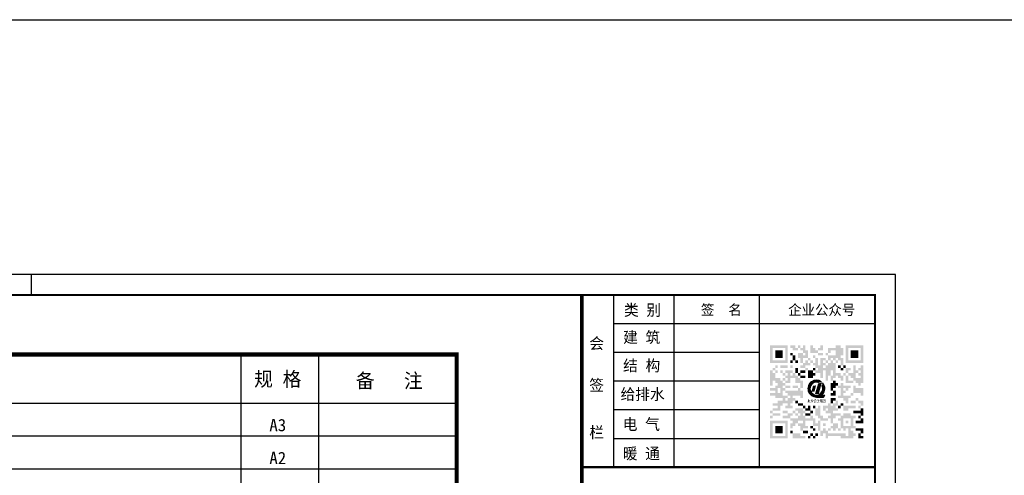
# Model space of a CAD drawing. Extents: x -345179 to -55199, y 109828 to 309166.
# Tile 7 of 30: x -319512 to -295583, y 298080 to 309166. Entities that reach past the tile are written whole.
import ezdxf
from ezdxf.enums import TextEntityAlignment as Align

# ---------------------------------------------------------------- set-up
doc = ezdxf.new("R2010")
doc.units = 0
doc.header["$LTSCALE"] = 1000
doc.header["$MEASUREMENT"] = 0
doc.layers.get('0').update_dxf_attribs({"color": 252})
doc.layers.add('TEL_TEXT', color=7, linetype='Continuous')
doc.layers.add('图框', color=103, linetype='Continuous')
doc.styles.add('STYLEN3', font='txt', dxfattribs={"width": 2, "height": 2.5})
doc.styles.add('图框', font='txt', dxfattribs={"width": 0.8})
doc.styles.add('宋体', font='txt', dxfattribs={"width": 0.7})

# ---------------------------------------------------------------- blocks, each defined once
blk = doc.blocks.new('*U55')
at = {"layer": '图框'}
for points in [[(79826, 23088), (79803, 23140), (79826, 23227)], [(79826, 22265), (79803, 22539), (79826, 22578)], [(79838, 23062), (79826, 23227), (79838, 23270)], [(79826, 23088), (79826, 23227), (79838, 23062)], [(79838, 22265), (79826, 22578), (79838, 22611)], [(79851, 23034), (79838, 23270), (79851, 23318)], [(79838, 23062), (79838, 23270), (79851, 23034)], [(79851, 22281), (79838, 22611), (79851, 22648)], [(79865, 22973), (79851, 23318), (79865, 23371)], [(79851, 23034), (79851, 23318), (79865, 22973)], [(79865, 22298), (79851, 22648), (79865, 22688)], [(79867, 22966), (79865, 23371), (79867, 23378)], [(79865, 22973), (79865, 23371), (79867, 22966)], [(79867, 22300), (79865, 22688), (79867, 22699)], [(79867, 22966), (79867, 23378), (79877, 22920)], [(79877, 22313), (79867, 22699), (79877, 22771)], [(79877, 22920), (79877, 23363), (79882, 22804)], [(79882, 22319), (79877, 22771), (79882, 22804)], [(79598, 22265), (79494, 22265), (79598, 22318)], [(79690, 22265), (79598, 22318), (79690, 22390)], [(79598, 22265), (79598, 22318), (79690, 22265)], [(79767, 22265), (79690, 22390), (79767, 22478)], [(79803, 22265), (79767, 22478), (79803, 22539)]]:
    blk.add_solid(points, dxfattribs=at)
at = {"layer": '图框', "extrusion": (0, 0, -1)}
for points in [[(-79826, 22265), (-79826, 22578), (-79838, 22265)], [(-79838, 22265), (-79838, 22611), (-79851, 22281)], [(-79851, 22281), (-79851, 22648), (-79865, 22298)], [(-79865, 22298), (-79865, 22688), (-79867, 22300)], [(-79877, 22920), (-79867, 23378), (-79877, 23363)], [(-79867, 22300), (-79867, 22699), (-79877, 22313)], [(-79882, 22804), (-79877, 23363), (-79882, 23357)], [(-79877, 22313), (-79877, 22771), (-79882, 22319)], [(-79882, 22319), (-79882, 23357), (-79936, 22383)], [(-79936, 22383), (-79882, 23357), (-79936, 23285)], [(-79936, 22383), (-79936, 23285), (-79958, 22424)], [(-79958, 22424), (-79936, 23285), (-79958, 23255)], [(-79958, 22424), (-79958, 23255), (-80009, 22518)], [(-80009, 22518), (-79958, 23255), (-80009, 23149)], [(-80009, 22518), (-80009, 23149), (-80025, 22566)], [(-80025, 22566), (-80009, 23149), (-80025, 23117)], [(-80025, 22566), (-80025, 23117), (-80056, 22664)], [(-80056, 22664), (-80025, 23117), (-80056, 22998)], [(-80056, 22664), (-80056, 22998), (-80064, 22728)], [(-80064, 22728), (-80056, 22998), (-80064, 22969)], [(-80064, 22728), (-80064, 22969), (-80075, 22816)], [(-79690, 22265), (-79690, 22390), (-79767, 22265)], [(-79767, 22265), (-79767, 22478), (-79803, 22265)], [(-79803, 22265), (-79803, 22539), (-79826, 22265)]]:
    blk.add_solid(points, dxfattribs=at)
blk = doc.blocks.new('*U54')
at = {"layer": '图框', "extrusion": (0, 0, -1)}
for points in [[(-79432, 22328), (-79137, 22328), (-79432, 23319)], [(-79432, 22328), (-79432, 23319), (-79500, 22328)]]:
    blk.add_solid(points, dxfattribs=at)
at = {"layer": '图框'}
for points in [[(79500, 22328), (79432, 23319), (79500, 23343)], [(79500, 22328), (79500, 23343), (79799, 23444)]]:
    blk.add_solid(points, dxfattribs=at)
blk = doc.blocks.new('*U53')
at = {"layer": '图框', "extrusion": (0, 0, -1)}
for points in [[(-78944, 22556), (-78799, 22556), (-78944, 23099)], [(-78944, 22556), (-78944, 23099), (-79087, 22556)]]:
    blk.add_solid(points, dxfattribs=at)
at = {"layer": '图框'}
for points in [[(79087, 22556), (78944, 23099), (79087, 23122)], [(79087, 22556), (79087, 23122), (79245, 23147)]]:
    blk.add_solid(points, dxfattribs=at)
blk = doc.blocks.new('*U52')
at = {"layer": '图框'}
for points in [[(78835, 23268), (78789, 23481), (78835, 23512)], [(78851, 23284), (78835, 23512), (78851, 23523)], [(78868, 23302), (78851, 23523), (78868, 23534)], [(78889, 23317), (78868, 23534), (78889, 23548)], [(78942, 23355), (78889, 23548), (78942, 23570)], [(78962, 23368), (78942, 23570), (78962, 23578)], [(78971, 23373), (78962, 23578), (78971, 23582)], [(79030, 23400), (78971, 23582), (79030, 23606)], [(79045, 23406), (79030, 23606), (79045, 23610)], [(79066, 23416), (79045, 23610), (79066, 23614)], [(79117, 23429), (79066, 23614), (79117, 23625)], [(79155, 23438), (79117, 23625), (79155, 23633)], [(79177, 23444), (79155, 23633), (79177, 23637)], [(79179, 23444), (79177, 23637), (79179, 23638)], [(79269, 23449), (79179, 23638), (79269, 23639)], [(79292, 23450), (79269, 23639), (79292, 23640)], [(79292, 23450), (79292, 23640), (79331, 23445)], [(79331, 23445), (79292, 23640), (79331, 23640)], [(79331, 23445), (79331, 23640), (79405, 23435)], [(79405, 23435), (79405, 23627), (79481, 23410)], [(79481, 23410), (79481, 23614), (79514, 23400)], [(79624, 23437), (79624, 23560), (79754, 23481)], [(78470, 22753), (78464, 22792), (78470, 22944)], [(78487, 22641), (78470, 22944), (78487, 23017)], [(78470, 22753), (78470, 22944), (78487, 22641)], [(78504, 22591), (78487, 23017), (78504, 23092)], [(78487, 22641), (78487, 23017), (78504, 22591)], [(78538, 22497), (78504, 23092), (78538, 23167)], [(78504, 22591), (78504, 23092), (78538, 22497)], [(78566, 22449), (78538, 23167), (78566, 23232)], [(78538, 22497), (78538, 23167), (78566, 22449)], [(78615, 22366), (78566, 23232), (78615, 23302)], [(78566, 22449), (78566, 23232), (78615, 22366)], [(78653, 22322), (78615, 23302), (78653, 23357)], [(78615, 22366), (78615, 23302), (78653, 22322)], [(78657, 22318), (78653, 23357), (78657, 23360)], [(78653, 22322), (78653, 23357), (78657, 22318)], [(78659, 22905), (78657, 23360), (78659, 23362)], [(78657, 22318), (78657, 22791), (78659, 22315)], [(78676, 22987), (78659, 23362), (78676, 23379)], [(78659, 22315), (78659, 22778), (78676, 22296)], [(78682, 23018), (78676, 23379), (78682, 23385)], [(78676, 22296), (78676, 22678), (78682, 22289)], [(78715, 23097), (78682, 23385), (78715, 23417)], [(78682, 22289), (78682, 22661), (78715, 22251)], [(78716, 23099), (78715, 23417), (78716, 23418)], [(78715, 22251), (78715, 22572), (78716, 22250)], [(78726, 23123), (78716, 23418), (78726, 23428)], [(78716, 22250), (78716, 22570), (78726, 22242)], [(78762, 23179), (78726, 23428), (78762, 23463)], [(78775, 23198), (78762, 23463), (78775, 23472)], [(78789, 23219), (78775, 23472), (78789, 23481)], [(78726, 22242), (78726, 22553), (78762, 22214)], [(78762, 22214), (78762, 22493), (78775, 22204)], [(78775, 22204), (78775, 22472), (78789, 22193)], [(78789, 22193), (78789, 22456), (78835, 22157)], [(78835, 22157), (78835, 22404), (78851, 22149)], [(78851, 22149), (78851, 22386), (78868, 22140)], [(78868, 22140), (78868, 22373), (78889, 22129)], [(78889, 22129), (78889, 22357), (78942, 22102)], [(78942, 22102), (78942, 22317), (78962, 22092)], [(78962, 22092), (78962, 22307), (78971, 22088)], [(78971, 22088), (78971, 22302), (79030, 22070)], [(79030, 22070), (79030, 22272), (79045, 22066)], [(79045, 22066), (79045, 22265), (79066, 22060)], [(79066, 22060), (79066, 22259), (79117, 22045)], [(79117, 22045), (79117, 22244), (79155, 22041)], [(79155, 22041), (79155, 22233), (79177, 22039)], [(79177, 22039), (79177, 22231), (79179, 22039)], [(79179, 22039), (79179, 22231), (79269, 22030)], [(79292, 22030), (79269, 22222), (79292, 22222)], [(79331, 22030), (79292, 22222), (79331, 22222)], [(79405, 22030), (79331, 22222), (79405, 22222)], [(79481, 22030), (79405, 22222), (79481, 22222)], [(79514, 22030), (79481, 22222), (79514, 22222)], [(79514, 22030), (79514, 22222), (79624, 22030)], [(79624, 22030), (79514, 22222), (79624, 22222)], [(79754, 22030), (79624, 22222), (79754, 22222)], [(79935, 22030), (79754, 22222), (79935, 22222)], [(79935, 22030), (79935, 22222), (80068, 22222)]]:
    blk.add_solid(points, dxfattribs=at)
at = {"layer": '图框', "extrusion": (0, 0, -1)}
for points in [[(-78835, 23268), (-78835, 23512), (-78851, 23284)], [(-78851, 23284), (-78851, 23523), (-78868, 23302)], [(-78868, 23302), (-78868, 23534), (-78889, 23317)], [(-78889, 23317), (-78889, 23548), (-78942, 23355)], [(-78942, 23355), (-78942, 23570), (-78962, 23368)], [(-78962, 23368), (-78962, 23578), (-78971, 23373)], [(-78971, 23373), (-78971, 23582), (-79030, 23400)], [(-79030, 23400), (-79030, 23606), (-79045, 23406)], [(-79045, 23406), (-79045, 23610), (-79066, 23416)], [(-79066, 23416), (-79066, 23614), (-79117, 23429)], [(-79117, 23429), (-79117, 23625), (-79155, 23438)], [(-79155, 23438), (-79155, 23633), (-79177, 23444)], [(-79177, 23444), (-79177, 23637), (-79179, 23444)], [(-79179, 23444), (-79179, 23638), (-79269, 23449)], [(-79269, 23449), (-79269, 23639), (-79292, 23450)], [(-79405, 23435), (-79331, 23640), (-79405, 23627)], [(-79481, 23410), (-79405, 23627), (-79481, 23614)], [(-79514, 23400), (-79481, 23614), (-79514, 23602)], [(-79514, 23400), (-79514, 23602), (-79624, 23437)], [(-79624, 23437), (-79514, 23602), (-79624, 23560)], [(-78657, 22791), (-78657, 23360), (-78659, 22905)], [(-78659, 22315), (-78657, 22791), (-78659, 22778)], [(-78659, 22905), (-78659, 23362), (-78676, 22987)], [(-78676, 22296), (-78659, 22778), (-78676, 22678)], [(-78676, 22987), (-78676, 23379), (-78682, 23018)], [(-78682, 22289), (-78676, 22678), (-78682, 22661)], [(-78682, 23018), (-78682, 23385), (-78715, 23097)], [(-78715, 22251), (-78682, 22661), (-78715, 22572)], [(-78715, 23097), (-78715, 23417), (-78716, 23099)], [(-78716, 22250), (-78715, 22572), (-78716, 22570)], [(-78716, 23099), (-78716, 23418), (-78726, 23123)], [(-78726, 22242), (-78716, 22570), (-78726, 22553)], [(-78726, 23123), (-78726, 23428), (-78762, 23179)], [(-78762, 23179), (-78762, 23463), (-78775, 23198)], [(-78775, 23198), (-78775, 23472), (-78789, 23219)], [(-78789, 23219), (-78789, 23481), (-78835, 23268)], [(-78762, 22214), (-78726, 22553), (-78762, 22493)], [(-78775, 22204), (-78762, 22493), (-78775, 22472)], [(-78789, 22193), (-78775, 22472), (-78789, 22456)], [(-78835, 22157), (-78789, 22456), (-78835, 22404)], [(-78851, 22149), (-78835, 22404), (-78851, 22386)], [(-78868, 22140), (-78851, 22386), (-78868, 22373)], [(-78889, 22129), (-78868, 22373), (-78889, 22357)], [(-78942, 22102), (-78889, 22357), (-78942, 22317)], [(-78962, 22092), (-78942, 22317), (-78962, 22307)], [(-78971, 22088), (-78962, 22307), (-78971, 22302)], [(-79030, 22070), (-78971, 22302), (-79030, 22272)], [(-79045, 22066), (-79030, 22272), (-79045, 22265)], [(-79066, 22060), (-79045, 22265), (-79066, 22259)], [(-79117, 22045), (-79066, 22259), (-79117, 22244)], [(-79155, 22041), (-79117, 22244), (-79155, 22233)], [(-79177, 22039), (-79155, 22233), (-79177, 22231)], [(-79179, 22039), (-79177, 22231), (-79179, 22231)], [(-79269, 22030), (-79179, 22231), (-79269, 22222)], [(-79269, 22030), (-79269, 22222), (-79292, 22030)], [(-79292, 22030), (-79292, 22222), (-79331, 22030)], [(-79331, 22030), (-79331, 22222), (-79405, 22030)], [(-79405, 22030), (-79405, 22222), (-79481, 22030)], [(-79481, 22030), (-79481, 22222), (-79514, 22030)], [(-79624, 22030), (-79624, 22222), (-79754, 22030)], [(-79754, 22030), (-79754, 22222), (-79935, 22030)]]:
    blk.add_solid(points, dxfattribs=at)
blk = doc.blocks.new('ZJQY-A3目录')
at = {"layer": '图框'}
h = blk.add_hatch(color=256, dxfattribs=at)
h.paths.add_polyline_path([(26657, 25186), (26229, 25186), (26229, 24757), (26657, 24757)])
h.paths.add_polyline_path([(26595, 25124), (26595, 24820), (26290, 24820), (26290, 25124)], flags=16)
h.paths.add_polyline_path([(26534, 24880), (26352, 24880), (26352, 25064), (26534, 25064)], flags=0)
h = blk.add_hatch(color=256, dxfattribs=at)
h.paths.add_polyline_path([(26780, 25124), (26780, 25064), (26903, 25064), (26903, 25124), (26840, 25124), (26840, 25186), (26720, 25186), (26720, 25124)])
h.paths.add_polyline_path([(26963, 25186), (26903, 25186), (26903, 25124), (26963, 25124)], flags=17)
h.paths.add_polyline_path([(27024, 25124), (26963, 25124), (26963, 25064), (27024, 25064), (27024, 25002), (27085, 25002), (27085, 24942), (27024, 24942), (27024, 25002), (26903, 25002), (26903, 24880), (26963, 24880), (26963, 24757), (27024, 24757), (27024, 24880), (27147, 24880), (27147, 25064), (27085, 25064), (27085, 25186), (27024, 25186)])
h = blk.add_hatch(color=256, dxfattribs=at)
h.paths.add_polyline_path([(27331, 24942), (27271, 24942), (27271, 24880), (27331, 24880)])
h.paths.add_polyline_path([(27392, 25064), (27331, 25064), (27331, 25124), (27271, 25124), (27271, 25186), (27209, 25186), (27209, 25002), (27392, 25002)])
h = blk.add_hatch(color=256, dxfattribs=at)
h.paths.add_polyline_path([(27515, 25002), (27392, 25002), (27392, 24942), (27515, 24942)])
h.paths.add_polyline_path([(27515, 25186), (27452, 25186), (27452, 25124), (27392, 25124), (27392, 25064), (27515, 25064)])
h.paths.add_polyline_path([(27636, 25002), (27576, 25002), (27576, 24942), (27636, 24942)])
h.paths.add_polyline_path([(27697, 25064), (27820, 25064), (27820, 24942), (27636, 24942), (27636, 24820), (27697, 24820), (27697, 24880), (27757, 24880), (27757, 24820), (27820, 24820), (27820, 24880), (27880, 24880), (27880, 24820), (27941, 24820), (27941, 24697), (28004, 24697), (28004, 24880), (27941, 24880), (27941, 24942), (28004, 24942), (28004, 25124), (27941, 25124), (27941, 25186), (27820, 25186), (27820, 25124), (27636, 25124), (27636, 25002), (27697, 25002)])
h = blk.add_hatch(color=256, dxfattribs=at)
h.paths.add_polyline_path([(28494, 25186), (28063, 25186), (28063, 24757), (28494, 24757)])
h.paths.add_polyline_path([(28127, 24820), (28127, 25124), (28431, 25124), (28431, 24820)], flags=16)
h.paths.add_polyline_path([(28185, 24880), (28185, 25064), (28371, 25064), (28371, 24880)], flags=0)
for points in [[(26534, 25064), (26352, 25064), (26352, 24880), (26534, 24880)], [(28371, 25064), (28185, 25064), (28185, 24880), (28371, 24880)], [(27820, 24757), (27757, 24757), (27757, 24820), (27697, 24820), (27697, 24757), (27636, 24757), (27636, 24697), (27576, 24697), (27576, 24635), (27515, 24635), (27515, 24697), (27576, 24697), (27576, 24757), (27515, 24757), (27515, 24820), (27576, 24820), (27576, 24880), (27452, 24880), (27452, 24697), (27392, 24697), (27392, 24880), (27331, 24880), (27331, 24757), (27271, 24757), (27271, 24697), (27331, 24697), (27331, 24635), (27392, 24635), (27392, 24576), (27331, 24576), (27331, 24513), (27452, 24513), (27452, 24391), (27515, 24391), (27515, 24576), (27576, 24576), (27576, 24330), (27636, 24330), (27636, 24452), (27697, 24452), (27697, 24576), (27757, 24576), (27757, 24452), (27697, 24452), (27697, 24330), (27757, 24330), (27757, 24391), (27820, 24391), (27820, 24452), (27880, 24452), (27880, 24391), (27941, 24391), (27941, 24330), (28004, 24330), (28004, 24452), (27941, 24452), (27941, 24513), (27820, 24513)], [(28309, 24513), (28371, 24513), (28371, 24576), (28309, 24576), (28309, 24697), (28247, 24697), (28247, 24513), (28127, 24513), (28127, 24452), (28185, 24452), (28185, 24391), (28247, 24391), (28247, 24330), (28309, 24330), (28309, 24268), (28371, 24268), (28371, 24208), (28431, 24208), (28431, 24268), (28494, 24268), (28494, 24697), (28431, 24697), (28431, 24635), (28371, 24635), (28371, 24576), (28431, 24576), (28431, 24513), (28371, 24513), (28371, 24452), (28431, 24452), (28431, 24391), (28309, 24391)], [(26534, 24330), (26473, 24330), (26473, 24391), (26352, 24391), (26352, 24513), (26290, 24513), (26290, 24576), (26229, 24576), (26229, 24208), (26290, 24208), (26290, 24330), (26352, 24330), (26352, 24268), (26410, 24268), (26410, 24208), (26534, 24208), (26595, 24208), (26595, 24268), (26534, 24268)], [(26720, 24391), (26840, 24391), (26840, 24268), (26963, 24268), (26963, 24146), (27024, 24146), (27024, 24330), (26963, 24330), (26963, 24391), (26903, 24391), (26903, 24452), (26840, 24452), (26840, 24513), (26780, 24513), (26780, 24452), (26720, 24452), (26720, 24513), (26780, 24513), (26780, 24576), (26595, 24576), (26595, 24513), (26657, 24513), (26657, 24452), (26595, 24452), (26595, 24391), (26657, 24391), (26657, 24330), (26595, 24330), (26595, 24268), (26720, 24268)], [(27271, 24452), (27331, 24452), (27331, 24513), (27271, 24513), (27271, 24576), (27147, 24576), (27147, 24391), (27271, 24391)], [(27331, 24635), (27271, 24635), (27271, 24576), (27331, 24576)], [(27880, 24268), (27820, 24268), (27820, 24330), (27757, 24330), (27757, 24268), (27697, 24268), (27697, 24085), (27757, 24085), (27757, 24146), (27820, 24146), (27820, 24208), (27880, 24208)], [(27820, 24085), (27757, 24085), (27757, 24024), (27697, 24024), (27697, 23962), (27820, 23962)], [(26903, 23840), (26840, 23840), (26840, 23779), (26903, 23779)], [(27024, 23779), (26903, 23779), (26903, 23719), (27024, 23719)], [(27085, 23719), (27024, 23719), (27024, 23656), (27085, 23656)], [(27331, 23719), (27271, 23719), (27271, 23656), (27331, 23656)], [(27515, 23472), (27452, 23472), (27452, 23719), (27392, 23719), (27392, 23656), (27331, 23656), (27331, 23472), (27392, 23472), (27392, 23411), (27452, 23411), (27452, 23350), (27636, 23350), (27636, 23411), (27515, 23411)], [(27820, 23472), (27941, 23472), (27941, 23535), (27757, 23535), (27757, 23595), (27880, 23595), (27880, 23656), (27820, 23656), (27820, 23719), (27880, 23719), (27880, 23840), (27820, 23840), (27820, 23779), (27757, 23779), (27757, 23719), (27697, 23719), (27697, 23779), (27636, 23779), (27636, 23719), (27515, 23719), (27515, 23595), (27576, 23595), (27576, 23656), (27636, 23656), (27636, 23595), (27576, 23595), (27576, 23535), (27697, 23535), (27697, 23472), (27636, 23472), (27636, 23411), (27697, 23411), (27697, 23290), (27757, 23290), (27757, 23411), (27820, 23411)], [(27820, 23902), (27697, 23902), (27697, 23779), (27757, 23779), (27757, 23840), (27820, 23840)], [(26840, 23290), (26903, 23290), (26903, 23350), (27024, 23350), (27024, 23290), (26903, 23290), (26903, 23227), (26963, 23227), (26963, 23107), (27024, 23107), (27024, 23166), (27147, 23166), (27147, 23227), (27085, 23227), (27085, 23350), (27271, 23350), (27271, 23227), (27392, 23227), (27392, 23107), (27452, 23107), (27452, 23350), (27392, 23350), (27392, 23290), (27331, 23290), (27331, 23411), (27271, 23411), (27271, 23472), (27209, 23472), (27209, 23411), (27085, 23411), (27085, 23472), (27024, 23472), (27024, 23535), (27085, 23535), (27085, 23595), (27024, 23595), (27024, 23656), (26840, 23656), (26840, 23595), (26903, 23595), (26903, 23535), (26963, 23535), (26963, 23472), (26903, 23472), (26903, 23411), (26720, 23411), (26720, 23350), (26780, 23350), (26780, 23290), (26720, 23290), (26720, 23166), (26780, 23166), (26780, 23227), (26840, 23227)], [(28494, 23656), (28431, 23656), (28431, 23595), (28247, 23595), (28247, 23535), (28431, 23535), (28431, 23472), (28494, 23472)], [(26534, 23227), (26352, 23227), (26352, 23044), (26534, 23044)], [(27271, 23227), (27209, 23227), (27209, 23166), (27271, 23166)], [(26780, 23107), (26720, 23107), (26720, 23044), (26780, 23044)], [(27085, 22983), (26963, 22983), (26963, 23044), (26780, 23044), (26780, 22922), (27085, 22922)], [(27147, 23107), (27024, 23107), (27024, 23044), (27147, 23044)], [(27271, 23044), (27209, 23044), (27209, 22983), (27271, 22983)], [(27331, 23166), (27271, 23166), (27271, 23107), (27331, 23107)]]:
    blk.add_hatch(color=256, dxfattribs=at).paths.add_polyline_path(points)
h = blk.add_hatch(color=256, dxfattribs=at)
h.paths.add_polyline_path([(26840, 24942), (26780, 24942), (26780, 24820), (26840, 24820)])
h.paths.add_polyline_path([(26903, 24820), (26840, 24820), (26840, 24757), (26903, 24757)])
h.paths.add_polyline_path([(26780, 24820), (26720, 24820), (26720, 24757), (26780, 24757)])
h.paths.add_polyline_path([(26780, 25002), (26720, 25002), (26720, 24942), (26780, 24942)])
h = blk.add_hatch(color=256, dxfattribs=at)
h.paths.add_polyline_path([(26595, 24391), (26534, 24391), (26534, 24330), (26595, 24330)])
h.paths.add_polyline_path([(26595, 24513), (26534, 24513), (26534, 24452), (26595, 24452)])
h.paths.add_polyline_path([(26534, 24576), (26473, 24576), (26473, 24513), (26534, 24513)])
h.paths.add_polyline_path([(26410, 24576), (26352, 24576), (26352, 24513), (26410, 24513)])
h.paths.add_polyline_path([(26352, 24635), (26290, 24635), (26290, 24576), (26352, 24576)])
h.paths.add_polyline_path([(26410, 24697), (26352, 24697), (26352, 24635), (26410, 24635)])
h = blk.add_hatch(color=256, dxfattribs=at)
h.paths.add_polyline_path([(26657, 24697), (26473, 24697), (26473, 24635), (26657, 24635)])
h.paths.add_polyline_path([(26780, 24697), (26720, 24697), (26720, 24635), (26780, 24635)])
h = blk.add_hatch(color=256, dxfattribs=at)
h.paths.add_polyline_path([(27209, 24757), (27147, 24757), (27147, 24820), (27085, 24820), (27085, 24757), (27024, 24757), (27024, 24697), (26963, 24697), (26963, 24635), (27085, 24635), (27085, 24697), (27209, 24697)])
h.paths.add_polyline_path([(27147, 24635), (27085, 24635), (27085, 24576), (27147, 24576)])
h.paths.add_polyline_path([(27271, 24820), (27209, 24820), (27209, 24757), (27271, 24757)])
h.paths.add_polyline_path([(27209, 24880), (27147, 24880), (27147, 24820), (27209, 24820)])
h = blk.add_hatch(color=256, dxfattribs=at)
h.paths.add_polyline_path([(27636, 24820), (27576, 24820), (27576, 24757), (27636, 24757)])
h.paths.add_polyline_path([(27880, 24820), (27820, 24820), (27820, 24757), (27880, 24757)])
h = blk.add_hatch(color=256, dxfattribs=at)
h.paths.add_polyline_path([(27941, 24697), (27880, 24697), (27880, 24635), (27941, 24635)])
h.paths.add_polyline_path([(28004, 24635), (27941, 24635), (27941, 24576), (28004, 24576)])
h.paths.add_polyline_path([(28063, 24697), (28004, 24697), (28004, 24635), (28063, 24635)])
h = blk.add_hatch(color=256, dxfattribs=at)
h.paths.add_polyline_path([(26903, 24635), (26840, 24635), (26840, 24513), (26903, 24513)])
h.paths.add_polyline_path([(26963, 24513), (26903, 24513), (26903, 24452), (26963, 24452)])
h.paths.add_polyline_path([(27085, 24452), (26963, 24452), (26963, 24391), (27085, 24391)])
h.paths.add_polyline_path([(27085, 24576), (26963, 24576), (26963, 24513), (27085, 24513)])
h = blk.add_hatch(color=256, dxfattribs=at)
h.paths.add_polyline_path([(28185, 24635), (28063, 24635), (28063, 24513), (28127, 24513), (28127, 24576), (28185, 24576)])
h.paths.add_polyline_path([(28063, 24513), (28004, 24513), (28004, 24452), (28063, 24452)])
h.paths.add_polyline_path([(28127, 24452), (28063, 24452), (28063, 24268), (28247, 24268), (28247, 24330), (28127, 24330)])
h = blk.add_hatch(color=256, dxfattribs=at)
h.paths.add_polyline_path([(26534, 24085), (26595, 24085), (26595, 24146), (26534, 24146), (26534, 24208), (26410, 24208), (26352, 24208), (26352, 24146), (26229, 24146), (26229, 24085), (26352, 24085), (26352, 24024), (26229, 24024), (26229, 23962), (26352, 23962), (26352, 23902), (26534, 23902), (26534, 23840), (26410, 23840), (26410, 23779), (26290, 23779), (26290, 23719), (26410, 23719), (26410, 23656), (26290, 23656), (26290, 23595), (26473, 23595), (26473, 23719), (26534, 23719), (26534, 23779), (26657, 23779), (26657, 23719), (26595, 23719), (26595, 23656), (26780, 23656), (26780, 23719), (26720, 23719), (26720, 23779), (26780, 23779), (26780, 23840), (26840, 23840), (26840, 23902), (26780, 23902), (26780, 23962), (26963, 23962), (26963, 23902), (27024, 23902), (27024, 24085), (26963, 24085), (26963, 24146), (26903, 24146), (26903, 24085), (26595, 24085), (26595, 24024), (26657, 24024), (26657, 23962), (26720, 23962), (26720, 23902), (26657, 23902), (26657, 23840), (26595, 23840), (26595, 23902), (26657, 23902), (26657, 23962), (26534, 23962)])
h.paths.add_polyline_path([(26473, 24024), (26410, 24024), (26410, 24146), (26473, 24146)], flags=17)
h = blk.add_hatch(color=256, dxfattribs=at)
h.paths.add_polyline_path([(26720, 24208), (26595, 24208), (26595, 24146), (26720, 24146)])
h.paths.add_polyline_path([(26903, 24208), (26780, 24208), (26780, 24146), (26903, 24146)])
h = blk.add_hatch(color=256, dxfattribs=at)
h.paths.add_polyline_path([(28494, 24146), (28309, 24146), (28309, 24208), (28247, 24208), (28247, 24024), (28431, 24024), (28431, 23962), (28494, 23962)])
h.paths.add_polyline_path([(28247, 24024), (28185, 24024), (28185, 23962), (28247, 23962)])
h.paths.add_polyline_path([(28185, 23962), (28004, 23962), (28004, 24024), (28063, 24024), (28063, 24085), (28004, 24085), (28004, 24146), (28063, 24146), (28063, 24085), (28127, 24085), (28127, 24146), (28185, 24146), (28185, 24208), (28004, 24208), (28004, 24268), (27941, 24268), (27941, 24208), (27880, 24208), (27880, 24146), (27941, 24146), (27941, 23962), (27880, 23962), (27880, 23902), (28004, 23902), (28004, 23840), (28063, 23840), (28063, 23779), (28127, 23779), (28127, 23902), (28185, 23902)])
h = blk.add_hatch(color=256, dxfattribs=at)
h.paths.add_polyline_path([(27209, 23535), (27085, 23535), (27085, 23472), (27209, 23472)])
h.paths.add_polyline_path([(27271, 23595), (27209, 23595), (27209, 23535), (27271, 23535)])
h.paths.add_polyline_path([(27209, 23719), (27147, 23719), (27147, 23656), (27085, 23656), (27085, 23595), (27209, 23595)])
h = blk.add_hatch(color=256, dxfattribs=at)
h.paths.add_polyline_path([(28004, 23779), (27941, 23779), (27941, 23719), (28004, 23719)])
h.paths.add_polyline_path([(27941, 23719), (27880, 23719), (27880, 23656), (27941, 23656)])
h = blk.add_hatch(color=256, dxfattribs=at)
h.paths.add_polyline_path([(28309, 23719), (28004, 23719), (28004, 23595), (28127, 23595), (28127, 23656), (28309, 23656)])
h.paths.add_polyline_path([(28431, 23719), (28371, 23719), (28371, 23656), (28431, 23656)])
h = blk.add_hatch(color=256, dxfattribs=at)
h.paths.add_polyline_path([(28494, 23840), (28371, 23840), (28371, 23779), (28431, 23779), (28431, 23719), (28494, 23719)])
h.paths.add_polyline_path([(28371, 23902), (28309, 23902), (28309, 23840), (28371, 23840)])
h.paths.add_polyline_path([(28309, 23840), (28185, 23840), (28185, 23779), (28309, 23779)])
h = blk.add_hatch(color=256, dxfattribs=at)
h.paths.add_polyline_path([(26473, 23535), (26290, 23535), (26290, 23472), (26473, 23472)])
h.paths.add_polyline_path([(26290, 23595), (26229, 23595), (26229, 23535), (26290, 23535)])
h.paths.add_polyline_path([(26290, 23472), (26229, 23472), (26229, 23411), (26290, 23411)])
h.paths.add_polyline_path([(26657, 23595), (26534, 23595), (26534, 23535), (26657, 23535)])
h.paths.add_polyline_path([(26720, 23472), (26780, 23472), (26780, 23535), (26657, 23535), (26657, 23472), (26534, 23472), (26534, 23411), (26720, 23411)])
h.paths.add_polyline_path([(26840, 23595), (26780, 23595), (26780, 23535), (26840, 23535)])
h.paths.add_polyline_path([(26903, 23535), (26840, 23535), (26840, 23472), (26903, 23472)])
h = blk.add_hatch(color=256, dxfattribs=at)
h.paths.add_polyline_path([(28063, 23044), (27636, 23044), (27636, 23107), (27576, 23107), (27576, 23166), (27515, 23166), (27515, 23107), (27452, 23107), (27452, 22983), (27515, 22983), (27515, 23044), (27576, 23044), (27576, 22922), (27636, 22922), (27636, 22983), (27941, 22983), (27941, 22922), (28247, 22922), (28247, 22983), (28309, 22983), (28309, 23044), (28247, 23044), (28247, 23107), (28185, 23107), (28185, 23166), (28309, 23166), (28309, 23227), (28247, 23227), (28247, 23411), (28309, 23411), (28309, 23472), (28185, 23472), (28185, 23535), (28004, 23535), (28004, 23472), (27941, 23472), (27941, 23411), (27880, 23411), (27880, 23350), (27941, 23350), (27941, 23166), (28004, 23166), (28004, 23107), (28063, 23107), (28063, 23166), (28127, 23166), (28127, 22983), (28063, 22983)])
h.paths.add_polyline_path([(28004, 23227), (28004, 23411), (28185, 23411), (28185, 23227)], flags=16)
h.paths.add_polyline_path([(28063, 23290), (28063, 23350), (28127, 23350), (28127, 23290)], flags=0)
h = blk.add_hatch(color=256, dxfattribs=at)
h.paths.add_polyline_path([(28431, 23472), (28371, 23472), (28371, 23411), (28431, 23411)])
h.paths.add_polyline_path([(28494, 23411), (28431, 23411), (28431, 23350), (28309, 23350), (28309, 23290), (28494, 23290)])
h = blk.add_hatch(color=256, dxfattribs=at)
h.paths.add_polyline_path([(26657, 23350), (26229, 23350), (26229, 22922), (26657, 22922)])
h.paths.add_polyline_path([(26595, 23290), (26595, 22983), (26290, 22983), (26290, 23290)], flags=16)
h.paths.add_polyline_path([(26534, 23227), (26534, 23044), (26352, 23044), (26352, 23227)], flags=0)
h = blk.add_hatch(color=256, dxfattribs=at)
h.paths.add_polyline_path([(27880, 23290), (27757, 23290), (27757, 23227), (27697, 23227), (27697, 23166), (27757, 23166), (27757, 23107), (27820, 23107), (27820, 23166), (27880, 23166)])
h.paths.add_polyline_path([(27697, 23166), (27636, 23166), (27636, 23107), (27697, 23107)])
h.paths.add_polyline_path([(27941, 23166), (27880, 23166), (27880, 23107), (27941, 23107)])
h.paths.add_polyline_path([(27576, 23290), (27515, 23290), (27515, 23227), (27576, 23227)])
h = blk.add_hatch(color=256, dxfattribs=at)
h.paths.add_polyline_path([(27209, 22983), (27147, 22983), (27147, 22922), (27209, 22922)])
h.paths.add_polyline_path([(27331, 22983), (27271, 22983), (27271, 22922), (27331, 22922)])
h.paths.add_polyline_path([(27392, 23044), (27331, 23044), (27331, 22983), (27392, 22983)])
h = blk.add_hatch(color=256, dxfattribs=at)
h.paths.add_polyline_path([(28494, 23166), (28309, 23166), (28309, 23107), (28431, 23107), (28431, 23044), (28494, 23044)])
h.paths.add_polyline_path([(28494, 22983), (28431, 22983), (28431, 23044), (28371, 23044), (28371, 22922), (28494, 22922)])
for p, q in [((8276, 26412), (8276, 26912)), ((28776, 26412), (-10224, 26412)), ((22423, 26412), (22423, 22222)), ((23886, 26412), (23886, 22222)), ((25959, 26412), (25959, 22222)), ((28776, -2288), (28776, 26412)), ((28776, -2288), (28776, 26412)), ((22423, 25722), (28776, 25722)), ((22423, 25022), (25959, 25022)), ((22423, 24322), (25959, 24322)), ((27352, 23977), (27556, 23977)), ((27352, 23977), (27552, 23977)), ((27497, 23988), (27410, 23988)), ((27522, 23928), (27556, 23977)), ((-1343, 23781), (18602, 23781)), ((27352, 23928), (27522, 23928)), ((22423, 23622), (25959, 23622)), ((-1343, 22981), (18602, 22981)), ((22423, 22922), (25959, 22922)), ((-1343, 22181), (18602, 22181))]:
    blk.add_line(p, q, dxfattribs=at)
at = {"layer": '图框', "flags": 128}
blk.add_lwpolyline([(-12724, -2788), (29276, -2788), (29276, -2788), (29276, 26912), (-12724, 26912), (-12724, -2788)], dxfattribs=at)
at = {"layer": '图框'}
for points, const_width in [([(-10224, 26412), (28776, 26412), (28776, -2288), (-10224, -2288)], 50), ([(-1397, -1055), (18612, -1055), (18612, 24964), (-1397, 24964)], 100)]:
    blk.add_lwpolyline(points, close=True, dxfattribs=dict(at, const_width=const_width))
for points, const_width in [([(21655, 26412), (21655, -2288)], 90.5), ([(-1397, 24964), (18612, 24964)], 60), ([(21655, 22222), (28776, 22222)], 50)]:
    blk.add_lwpolyline(points, dxfattribs=dict(at, const_width=const_width))
for points in [[(13362, 24964), (13362, 1308)], [(15254, 24964), (15254, 1248)]]:
    blk.add_lwpolyline(points, dxfattribs=at)
for radius, start, end in [(205, 53.0165, 270), (156, 66.4496, 270), (156, 291.55, 29.6066), (205, 314.8813, 42.1544)]:
    blk.add_arc((27352, 24134), radius, start, end, dxfattribs=at)
at = {"layer": '图框', "xscale": 0.254546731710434, "yscale": 0.254546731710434, "zscale": 0.254546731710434}
for name in ['*U52', '*U53', '*U54', '*U55']:
    blk.add_blockref(name, (7175, 18321), dxfattribs=at)
at = {"layer": '图框'}
for s, height, style, p in [('类 别', 275, '图框', (22677, 25907)), ('签  名', 250, '图框', (24548, 25925)), ('企业公众号', 250, '图框', (26670, 25925)), ('会', 275, '图框', (21833, 25096)), ('建 筑', 275, '图框', (22656, 25247)), ('结 构', 275, '图框', (22656, 24556)), ('规 格', 350, 'STYLEN3', (13688, 24190)), ('备   注', 350, 'STYLEN3', (16160, 24151)), ('签', 275, '图框', (21833, 24081)), ('给排水', 275, '图框', (22594, 23860)), ('栏', 275, '图框', (21833, 22932)), ('电 气', 275, '图框', (22647, 23128)), ('暖 通', 275, '图框', (22647, 22417))]:
    blk.add_text(s, height=height, dxfattribs=dict(at, style=style)).set_placement(p)
at = {"layer": '图框', "style": '图框', "width": 0.8}
blk.add_text('勤业设计集团', height=64.8, dxfattribs=at).set_placement((27140, 23799))
for tag, p in [('项目负责', (-7224, 25212)), ('专业负责', (-7224, 24412)), ('设计', (-7224, 23612))]:
    blk.add_attdef(tag, text='', height=250, dxfattribs=at).set_placement(p, align=Align.MIDDLE)
for tag, p, height in [('合作单位_001', (24173, 11697), 260), ('建设单位_001', (24173, 10028), 260), ('工程名称_001', (24177, 8377), 260), ('图名_001', (25179, 615), 250)]:
    blk.add_attdef(tag, p, '', height=height, dxfattribs=at)
blk.add_attdef('子项名称', text='', height=260, dxfattribs=at).set_placement((26199, 7617), align=Align.MIDDLE_CENTER)
at = {"layer": '图框', "style": '图框'}
for tag, p in [('审定', (24939, 6174)), ('审核', (24939, 5474)), ('项目负责', (24939, 4773)), ('专业负责', (24939, 4072)), ('校对', (24939, 3372)), ('设计', (24939, 2671)), ('制图', (24939, 1970)), ('图号', (23998, -543)), ('版本号', (27595, -530)), ('日期', (24015, -1194)), ('工程编号', (27719, -1209))]:
    blk.add_attdef(tag, text='', height=250, dxfattribs=at).set_placement(p, align=Align.MIDDLE_CENTER)

msp = doc.modelspace()

# ---------------------------------------------------------------- linework, layer by layer
at = {"color": 7}
msp.add_lwpolyline([(-55199, 109828), (-345179, 109828), (-345179, 309166), (-55199, 309166)], close=True, dxfattribs=at)

# ---------------------------------------------------------------- block references
msp.add_blockref('ZJQY-A3目录', (-327503, 276056))

# ---------------------------------------------------------------- texts
at = {"layer": 'TEL_TEXT', "style": '宋体'}
for s, p in [('A3', (-313444, 299153, 0)), ('A2', (-313444, 298352, 0))]:
    msp.add_text(s, height=300, dxfattribs=at).set_placement(p)

doc.saveas('drawing.dxf')
